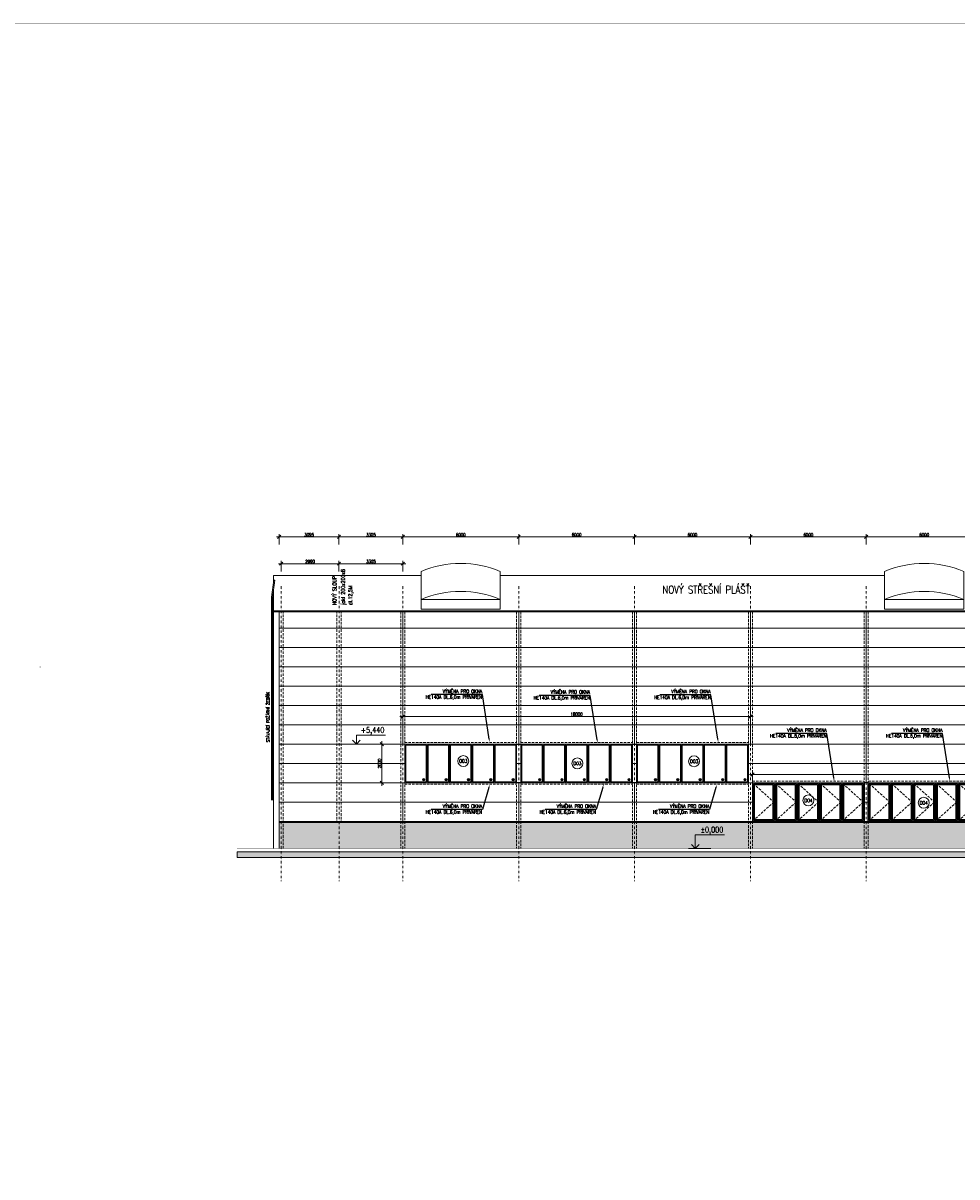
# Model space of a CAD drawing. Header units: millimetres. Extents: x -485339 to 350584, y -1189936 to 0.
# Tile 168 of 256: x -153544 to -105187, y -989655 to -929888. Entities that reach past the tile are written whole.
import ezdxf
from ezdxf import colors
from ezdxf.entities.mleader import LeaderData, LeaderLine
from ezdxf.enums import TextEntityAlignment as Align
from ezdxf.math import Vec2, Vec3

# ---------------------------------------------------------------- set-up
doc = ezdxf.new("R2010")
doc.units = ezdxf.units.MM
doc.header["$LTSCALE"] = 10
for name, pattern in [('DASHDOT', [25.4, 12.7, -6.35, 0, -6.35]), ('DASHED', [19.05, 12.7, -6.35]), ('ČÁRKOVANÁ', [19.05, 12.7, -6.35])]:
    doc.linetypes.add(name, pattern=pattern)
doc.layers.get('Defpoints').update_dxf_attribs({"color": 201})
for name, color, linetype, lineweight in [('N_kóty', 10, 'Continuous', 18), ('N_okna', 10, 'Continuous', 18), ('N_popis', 10, 'Continuous', 18), ('N_popis_fasáda', 212, 'Continuous', 18), ('N_popis_otvory', 10, 'Continuous', 18), ('N_čáry_obv.plášt', 212, 'Continuous', 18), ('N_čáry_plné', 10, 'Continuous', 18), ('N_čáry_pod', 10, 'ČÁRKOVANÁ', 18), ('N_šrary', 10, 'Continuous', 18), ('St_kóty_výškové', 132, 'Continuous', 18), ('St_otvory_okna', 40, 'Continuous', 18), ('St_popis', 250, 'Continuous', 18), ('St_sloupy_opláštění_pohled', 25, 'ČÁRKOVANÁ', 18), ('St_čáry_obrys', 5, 'Continuous', 35), ('St_čáry_plné', 250, 'Continuous', 18), ('St_šrafy', 250, 'Continuous', 18)]:
    doc.layers.add(name, color=color, linetype=linetype, lineweight=lineweight)
doc.styles.add('ROMANS', font='romans.shx', dxfattribs={"width": 0.8})
doc.styles.get("Standard").update_dxf_attribs({"font": 'simplex.shx', "width": 0.8})
doc.dimstyles.new('stavebníM100', dxfattribs={"dimtxt": 165, "dimasz": 170, "dimexe": 150, "dimexo": 100, "dimgap": 30, "dimtad": 1, "dimdec": 0, "dimtxsty": 'Standard', "dimblk": 'OBLIQUE', "dimcen": -2.5, "dimdle": 150, "dimclrd": 256, "dimclre": 256, "dimclrt": 256, "dimadec": 4, "dimazin": 0, "dimtfac": 1, "dimtdec": 0, "dimtmove": 2, "dimatfit": 3, "dimldrblk": 'OBLIQUE', "dimfxl": 400, "dimfxlon": 1, "dimlwd": -1, "dimlwe": -1, "dimarcsym": 0})

# ---------------------------------------------------------------- blocks, each defined once
blk = doc.blocks.new('*U5599')
at = {"layer": 'St_sloupy_opláštění_pohled'}
for points in [[(-105, 6125), (-105, -6125)], [(105, 6125), (105, -6125)]]:
    blk.add_lwpolyline(points, dxfattribs=at)
blk = doc.blocks.new('*U5598')
at = {"layer": 'St_šrafy'}
for p in [(-60000, 0), (-54000, 0), (-48000, 0), (-42000, 0), (-36000, 0), (-30000, 0), (-24000, 0), (-18000, 0), (-12000, 0), (-6000, 0), (0, 0)]:
    blk.add_blockref('*U5599', p, dxfattribs=at)
blk = doc.blocks.new('*U5685')
at = {"layer": 'N_okna'}
for points in [[(2050, 273, 0.202278), (-2050, 273)], [(2050, -1174, 0.202278), (-2050, -1174)]]:
    blk.add_lwpolyline(points, format="xyb", dxfattribs=at)
for points in [[(-2050, -1674), (-2050, 273)], [(2050, -1674), (2050, 273)], [(-2050, -1174), (2050, -1174)], [(-2050, -1674), (2050, -1674)]]:
    blk.add_lwpolyline(points, dxfattribs=at)
blk = doc.blocks.new('*U5684')
at = {"layer": 'St_čáry_plné'}
for p in [(0, 0), (24000, 0), (48000, 0)]:
    blk.add_blockref('*U5685', p, dxfattribs=at)
blk = doc.blocks.new('*U3985')
at = {"color": 0, "linetype": 'ByBlock', "lineweight": -2}
blk.add_line((3, 0), (-7, 0), dxfattribs=at)
for points in [[(0, 0), (0, 6.12), (0, 6.12), (-13, 6.12)], [(1.75, 1.75), (0, 0), (-1.75, 1.75)]]:
    blk.add_lwpolyline(points, dxfattribs=at)
at = {"color": 0, "linetype": 'ByBlock', "lineweight": -2, "style": 'ROMANS', "width": 0.8}
for tag, p in [('POPIS_001', (-12.5, 5.12)), ('VYSKA', (-3.45, 9.62))]:
    blk.add_attdef(tag, text='', height=2.5, dxfattribs=at).set_placement(p, align=Align.TOP_RIGHT)
blk = doc.blocks.new('*U8564')
at = {"color": 0, "linetype": 'ByBlock', "lineweight": -2}
blk.add_line((3, 0), (-7, 0), dxfattribs=at)
for points in [[(0, 0), (0, 4.05), (0, 4.05), (-13, 4.05)], [(1.75, 1.75), (0, 0), (-1.75, 1.75)]]:
    blk.add_lwpolyline(points, dxfattribs=at)
at = {"color": 0, "linetype": 'ByBlock', "lineweight": -2, "style": 'ROMANS', "width": 0.8}
for tag, p in [('VYSKA', (-3.45, 7.55)), ('POPIS_001', (-12.5, 3.05))]:
    blk.add_attdef(tag, text='', height=2.5, dxfattribs=at).set_placement(p, align=Align.TOP_RIGHT)
blk = doc.blocks.new('_OBLIQUE')
at = {"color": 0, "linetype": 'ByBlock'}
blk.add_line((-0.5, -0.5), (0.5, 0.5), dxfattribs=at)
blk = doc.blocks.new('*D6706')
at = {"layer": 'Defpoints', "color": 0}
for p in [(-183011, -959239), (0, -959239), (-183011, -960239)]:
    blk.add_point(p, dxfattribs=at)
at = {"layer": 'N_popis_fasáda'}
for p, q in [((-182611, -959239), (-183161, -959239)), ((-183011, -960389), (-183011, -959089)), ((-183111, -960239), (-183161, -960239))]:
    blk.add_line(p, q, dxfattribs=at)
at = {"layer": 'N_popis_fasáda', "linetype": 'ByBlock', "xscale": 170, "yscale": 170, "zscale": 170}
for p, rotation in [((-183011, -959239), 90), ((-183011, -960239), 270)]:
    blk.add_blockref('_OBLIQUE', p, dxfattribs=dict(at, rotation=rotation))
at = {"layer": 'N_popis_fasáda', "insert": (-183124, -959739), "char_height": 165, "attachment_point": 5, "rotation": 90}
blk.add_mtext('1000', dxfattribs=at)
blk = doc.blocks.new('*D6765')
at = {"layer": 'Defpoints', "color": 0}
for p in [(-109880, -956505), (-109880, -959062), (-103880, -959062)]:
    blk.add_point(p, dxfattribs=at)
at = {"layer": 'N_popis_fasáda'}
for p, q in [((-103730, -956505), (-110030, -956505)), ((-109880, -956905), (-109880, -956355)), ((-103880, -956905), (-103880, -956355))]:
    blk.add_line(p, q, dxfattribs=at)
at = {"layer": 'N_popis_fasáda', "linetype": 'ByBlock', "xscale": 170, "yscale": 170, "zscale": 170, "rotation": 180}
blk.add_blockref('_OBLIQUE', (-109880, -956505), dxfattribs=at)
at = {"layer": 'N_popis_fasáda', "linetype": 'ByBlock', "xscale": 170, "yscale": 170, "zscale": 170}
blk.add_blockref('_OBLIQUE', (-103880, -956505), dxfattribs=at)
at = {"layer": 'N_popis_fasáda', "insert": (-106880, -956393), "char_height": 165, "attachment_point": 5}
blk.add_mtext('6000', dxfattribs=at)
blk = doc.blocks.new('*D6767')
at = {"layer": 'Defpoints', "color": 0}
for p in [(-115880, -956505), (-115880, -959119), (-109880, -959062)]:
    blk.add_point(p, dxfattribs=at)
at = {"layer": 'N_popis_fasáda'}
for p, q in [((-109730, -956505), (-116030, -956505)), ((-115880, -956905), (-115880, -956355)), ((-109880, -956905), (-109880, -956355))]:
    blk.add_line(p, q, dxfattribs=at)
at = {"layer": 'N_popis_fasáda', "linetype": 'ByBlock', "xscale": 170, "yscale": 170, "zscale": 170, "rotation": 180}
blk.add_blockref('_OBLIQUE', (-115880, -956505), dxfattribs=at)
at = {"layer": 'N_popis_fasáda', "linetype": 'ByBlock', "xscale": 170, "yscale": 170, "zscale": 170}
blk.add_blockref('_OBLIQUE', (-109880, -956505), dxfattribs=at)
at = {"layer": 'N_popis_fasáda', "insert": (-112880, -956393), "char_height": 165, "attachment_point": 5}
blk.add_mtext('6000', dxfattribs=at)
blk = doc.blocks.new('*D6768')
at = {"layer": 'Defpoints', "color": 0}
for p in [(-121880, -956505), (-121880, -959119), (-115880, -959119)]:
    blk.add_point(p, dxfattribs=at)
at = {"layer": 'N_popis_fasáda'}
for p, q in [((-115730, -956505), (-122030, -956505)), ((-121880, -956905), (-121880, -956355)), ((-115880, -956905), (-115880, -956355))]:
    blk.add_line(p, q, dxfattribs=at)
at = {"layer": 'N_popis_fasáda', "linetype": 'ByBlock', "xscale": 170, "yscale": 170, "zscale": 170, "rotation": 180}
blk.add_blockref('_OBLIQUE', (-121880, -956505), dxfattribs=at)
at = {"layer": 'N_popis_fasáda', "linetype": 'ByBlock', "xscale": 170, "yscale": 170, "zscale": 170}
blk.add_blockref('_OBLIQUE', (-115880, -956505), dxfattribs=at)
at = {"layer": 'N_popis_fasáda', "insert": (-118880, -956393), "char_height": 165, "attachment_point": 5}
blk.add_mtext('6000', dxfattribs=at)
blk = doc.blocks.new('*D6769')
at = {"layer": 'Defpoints', "color": 0}
for p in [(-127880, -956505), (-127880, -959119), (-121880, -959119)]:
    blk.add_point(p, dxfattribs=at)
at = {"layer": 'N_popis_fasáda'}
for p, q in [((-121730, -956505), (-128030, -956505)), ((-127880, -956905), (-127880, -956355)), ((-121880, -956905), (-121880, -956355))]:
    blk.add_line(p, q, dxfattribs=at)
at = {"layer": 'N_popis_fasáda', "linetype": 'ByBlock', "xscale": 170, "yscale": 170, "zscale": 170, "rotation": 180}
blk.add_blockref('_OBLIQUE', (-127880, -956505), dxfattribs=at)
at = {"layer": 'N_popis_fasáda', "linetype": 'ByBlock', "xscale": 170, "yscale": 170, "zscale": 170}
blk.add_blockref('_OBLIQUE', (-121880, -956505), dxfattribs=at)
at = {"layer": 'N_popis_fasáda', "insert": (-124880, -956393), "char_height": 165, "attachment_point": 5}
blk.add_mtext('6000', dxfattribs=at)
blk = doc.blocks.new('*D6770')
at = {"layer": 'Defpoints', "color": 0}
for p in [(-133880, -956505), (-133880, -959059), (-127880, -959119)]:
    blk.add_point(p, dxfattribs=at)
at = {"layer": 'N_popis_fasáda'}
for p, q in [((-127730, -956505), (-134030, -956505)), ((-133880, -956905), (-133880, -956355)), ((-127880, -956905), (-127880, -956355))]:
    blk.add_line(p, q, dxfattribs=at)
at = {"layer": 'N_popis_fasáda', "linetype": 'ByBlock', "xscale": 170, "yscale": 170, "zscale": 170, "rotation": 180}
blk.add_blockref('_OBLIQUE', (-133880, -956505), dxfattribs=at)
at = {"layer": 'N_popis_fasáda', "linetype": 'ByBlock', "xscale": 170, "yscale": 170, "zscale": 170}
blk.add_blockref('_OBLIQUE', (-127880, -956505), dxfattribs=at)
at = {"layer": 'N_popis_fasáda', "insert": (-130880, -956393), "char_height": 165, "attachment_point": 5}
blk.add_mtext('6000', dxfattribs=at)
blk = doc.blocks.new('*D6771')
at = {"layer": 'Defpoints', "color": 0}
for p in [(-140280, -956505), (-137185, -959156), (-140280, -960338)]:
    blk.add_point(p, dxfattribs=at)
at = {"layer": 'N_popis_fasáda'}
for p, q in [((-137035, -956505), (-140430, -956505)), ((-140280, -956905), (-140280, -956355)), ((-137185, -956905), (-137185, -956355))]:
    blk.add_line(p, q, dxfattribs=at)
at = {"layer": 'N_popis_fasáda', "linetype": 'ByBlock', "xscale": 170, "yscale": 170, "zscale": 170, "rotation": 180}
blk.add_blockref('_OBLIQUE', (-140280, -956505), dxfattribs=at)
at = {"layer": 'N_popis_fasáda', "linetype": 'ByBlock', "xscale": 170, "yscale": 170, "zscale": 170}
blk.add_blockref('_OBLIQUE', (-137185, -956505), dxfattribs=at)
at = {"layer": 'N_popis_fasáda', "insert": (-138732, -956393), "char_height": 165, "attachment_point": 5}
blk.add_mtext('3095', dxfattribs=at)
blk = doc.blocks.new('G$C858BC952')
at = {"layer": 'Defpoints'}
blk.add_lwpolyline([(5790, 0), (6000, 0), (6000, 2000), (5790, 2000)], close=True, dxfattribs=at)
at = {"layer": 'N_okna'}
for p, q in [((0, 2000), (0, 0)), ((1158, 2000), (0, 2000)), ((50, 1950), (50, 50)), ((1108, 1950), (50, 1950)), ((100, 1900), (100, 100)), ((1058, 1900), (100, 1900)), ((1058, 100), (1058, 1900)), ((1108, 50), (1108, 1950)), ((1158, 0), (1158, 2000)), ((1158, 2000), (1158, 0)), ((2000, 2000), (1158, 2000)), ((1208, 1950), (1208, 50)), ((2266, 1950), (1208, 1950)), ((1258, 1900), (1258, 100)), ((2216, 1900), (1258, 1900)), ((3000, 2000), (2000, 2000)), ((2216, 100), (2216, 1900)), ((2266, 50), (2266, 1950)), ((2316, 0), (2316, 2000)), ((2316, 2000), (2316, 0)), ((2366, 1950), (2366, 50)), ((3424, 1950), (2366, 1950)), ((2416, 1900), (2416, 100)), ((3374, 1900), (2416, 1900)), ((4000, 2000), (3000, 2000)), ((3374, 100), (3374, 1900)), ((3424, 50), (3424, 1950)), ((3474, 0), (3474, 2000)), ((3474, 2000), (3474, 0)), ((3524, 1950), (3524, 50)), ((4582, 1950), (3524, 1950)), ((3574, 1900), (3574, 100)), ((4532, 1900), (3574, 1900)), ((5000, 2000), (4000, 2000)), ((4532, 100), (4532, 1900)), ((4582, 50), (4582, 1950)), ((4632, 0), (4632, 2000)), ((4632, 2000), (4632, 0)), ((4682, 1950), (4682, 50)), ((5740, 1950), (4682, 1950)), ((4732, 1900), (4732, 100)), ((5690, 1900), (4732, 1900)), ((5790, 2000), (5000, 2000)), ((5690, 100), (5690, 1900)), ((5740, 50), (5740, 1950)), ((5790, 0), (5790, 2000)), ((0, 0), (1158, 0)), ((50, 50), (1108, 50)), ((100, 100), (1058, 100)), ((1158, 0), (2316, 0)), ((1208, 50), (2266, 50)), ((1258, 100), (2216, 100)), ((2316, 0), (3474, 0)), ((2366, 50), (3424, 50)), ((2416, 100), (3374, 100)), ((3474, 0), (4632, 0)), ((3524, 50), (4582, 50)), ((3574, 100), (4532, 100)), ((4632, 0), (5790, 0)), ((4682, 50), (5740, 50)), ((4732, 100), (5690, 100))]:
    blk.add_line(p, q, dxfattribs=at)
at = {"layer": 'N_okna', "linetype": 'ČÁRKOVANÁ'}
for p, q in [((50, 1950), (1108, 1000)), ((1208, 1950), (2266, 1000)), ((2366, 1950), (3424, 1000)), ((3524, 1950), (4582, 1000)), ((4682, 1950), (5740, 1000)), ((1108, 1000), (50, 50)), ((2266, 1000), (1208, 50)), ((3424, 1000), (2366, 50)), ((4582, 1000), (3524, 50)), ((5740, 1000), (4682, 50))]:
    blk.add_line(p, q, dxfattribs=at)
blk = doc.blocks.new('G$C11531CCE')
at = {"layer": 'N_okna'}
h = blk.add_hatch(color=256, dxfattribs=at)
h.dxf.hatch_style = 1
edge = h.paths.add_edge_path()
edge.add_arc((-5021, 164), 63.6, 0, 360)
h = blk.add_hatch(color=256, dxfattribs=at)
h.dxf.hatch_style = 1
edge = h.paths.add_edge_path()
edge.add_arc((-3863, 164), 63.6, 0, 360)
h = blk.add_hatch(color=256, dxfattribs=at)
h.dxf.hatch_style = 1
edge = h.paths.add_edge_path()
edge.add_arc((-2705, 164), 63.6, 0, 360)
h = blk.add_hatch(color=256, dxfattribs=at)
h.dxf.hatch_style = 1
edge = h.paths.add_edge_path()
edge.add_arc((-1547, 164), 63.6, 0, 360)
h = blk.add_hatch(color=256, dxfattribs=at)
h.dxf.hatch_style = 1
edge = h.paths.add_edge_path()
edge.add_arc((-389, 164), 63.6, 0, 360)
at = {"layer": 'Defpoints'}
blk.add_lwpolyline([(0, 0), (-210, 0), (-210, 2000), (0, 2000)], close=True, dxfattribs=at)
at = {"layer": 'N_okna'}
for p, q in [((-6000, 2000), (-6000, 0)), ((-4842, 2000), (-6000, 2000)), ((-5950, 1950), (-5950, 50)), ((-4892, 1950), (-5950, 1950)), ((-4892, 50), (-4892, 1950)), ((-4842, 0), (-4842, 2000)), ((-4842, 2000), (-4842, 0)), ((-4842, 2000), (-4842, 0)), ((-3884, 2000), (-4842, 2000)), ((-4842, 2000), (-4842, 0)), ((-3684, 2000), (-4842, 2000)), ((-4792, 1950), (-4792, 50)), ((-3734, 1950), (-4792, 1950)), ((-2826, 2000), (-3884, 2000)), ((-3734, 50), (-3734, 1950)), ((-3684, 0), (-3684, 2000)), ((-3684, 2000), (-3684, 0)), ((-3684, 2000), (-3684, 0)), ((-3684, 2000), (-3684, 0)), ((-2526, 2000), (-3684, 2000)), ((-3634, 1950), (-3634, 50)), ((-2576, 1950), (-3634, 1950)), ((-1768, 2000), (-2826, 2000)), ((-2576, 50), (-2576, 1950)), ((-2526, 0), (-2526, 2000)), ((-2526, 2000), (-2526, 0)), ((-2526, 2000), (-2526, 0)), ((-2526, 2000), (-2526, 0)), ((-1368, 2000), (-2526, 2000)), ((-2476, 1950), (-2476, 50)), ((-1418, 1950), (-2476, 1950)), ((-710, 2000), (-1768, 2000)), ((-1418, 50), (-1418, 1950)), ((-1368, 0), (-1368, 2000)), ((-1368, 2000), (-1368, 0)), ((-1368, 2000), (-1368, 0)), ((-1368, 2000), (-1368, 0)), ((-210, 2000), (-1368, 2000)), ((-1318, 1950), (-1318, 50)), ((-260, 1950), (-1318, 1950)), ((-260, 50), (-260, 1950)), ((-210, 0), (-210, 2000)), ((-210, 2000), (-210, 0)), ((-210, 2000), (-210, 0)), ((-6000, 0), (-4842, 0)), ((-5950, 50), (-4892, 50)), ((-4842, 0), (-3684, 0)), ((-4792, 50), (-3734, 50)), ((-3684, 0), (-2526, 0)), ((-3634, 50), (-2576, 50)), ((-2526, 0), (-1368, 0)), ((-2476, 50), (-1418, 50)), ((-1368, 0), (-210, 0)), ((-1318, 50), (-260, 50))]:
    blk.add_line(p, q, dxfattribs=at)
blk.add_lwpolyline([(-6000, 0), (0, 0), (0, 2000), (-6000, 2000)], close=True, dxfattribs=at)
blk.add_lwpolyline([(-6000, 0), (0, 0), (0, 2000), (-6000, 2000)], close=True, dxfattribs=at)
for centre in [(-5021, 164), (-3863, 164), (-2705, 164), (-1547, 164), (-389, 164)]:
    blk.add_circle(centre, 63.6, dxfattribs=at)
blk = doc.blocks.new('*D6798')
at = {"layer": 'Defpoints', "color": 0}
for p in [(-115880, -965802), (-133880, -969239), (-115880, -969239)]:
    blk.add_point(p, dxfattribs=at)
at = {"layer": 'N_kóty'}
for p, q in [((-134030, -965802), (-115730, -965802)), ((-133880, -966202), (-133880, -965652)), ((-115880, -966202), (-115880, -965652))]:
    blk.add_line(p, q, dxfattribs=at)
at = {"layer": 'N_kóty', "linetype": 'ByBlock', "xscale": 170, "yscale": 170, "zscale": 170, "rotation": 180}
blk.add_blockref('_OBLIQUE', (-133880, -965802), dxfattribs=at)
at = {"layer": 'N_kóty', "linetype": 'ByBlock', "xscale": 170, "yscale": 170, "zscale": 170}
blk.add_blockref('_OBLIQUE', (-115880, -965802), dxfattribs=at)
at = {"layer": 'N_kóty', "insert": (-124880, -965690), "char_height": 165, "attachment_point": 5}
blk.add_mtext('18000', dxfattribs=at)
blk = doc.blocks.new('*D6799')
at = {"layer": 'Defpoints', "color": 0}
for p in [(-133880, -967239), (-134967, -969239), (-133880, -969239)]:
    blk.add_point(p, dxfattribs=at)
at = {"layer": 'N_kóty'}
for p, q in [((-134567, -967239), (-135117, -967239)), ((-134967, -967089), (-134967, -969389)), ((-134567, -969239), (-135117, -969239))]:
    blk.add_line(p, q, dxfattribs=at)
at = {"layer": 'N_kóty', "linetype": 'ByBlock', "xscale": 170, "yscale": 170, "zscale": 170}
for p, rotation in [((-134967, -967239), 90), ((-134967, -969239), 270)]:
    blk.add_blockref('_OBLIQUE', p, dxfattribs=dict(at, rotation=rotation))
at = {"layer": 'N_kóty', "insert": (-135080, -968239), "char_height": 165, "attachment_point": 5, "rotation": 90}
blk.add_mtext('2000', dxfattribs=at)
blk = doc.blocks.new('*D6800')
at = {"layer": 'Defpoints', "color": 0}
for p in [(-73880, -968815), (-115775, -969239), (-73880, -975528)]:
    blk.add_point(p, dxfattribs=at)
at = {"layer": 'N_kóty'}
for p, q in [((-115925, -968815), (-73730, -968815)), ((-115775, -969139), (-115775, -968665)), ((-73880, -969215), (-73880, -968665))]:
    blk.add_line(p, q, dxfattribs=at)
at = {"layer": 'N_kóty', "linetype": 'ByBlock', "xscale": 170, "yscale": 170, "zscale": 170, "rotation": 180}
blk.add_blockref('_OBLIQUE', (-115775, -968815), dxfattribs=at)
at = {"layer": 'N_kóty', "linetype": 'ByBlock', "xscale": 170, "yscale": 170, "zscale": 170}
blk.add_blockref('_OBLIQUE', (-73880, -968815), dxfattribs=at)
at = {"layer": 'N_kóty', "insert": (-94827, -968702), "char_height": 165, "attachment_point": 5}
blk.add_mtext('41895', dxfattribs=at)
blk = doc.blocks.new('G$CFAF26708')
at = {"layer": 'N_okna'}
h = blk.add_hatch(color=256, dxfattribs=at)
h.dxf.hatch_style = 1
edge = h.paths.add_edge_path()
edge.add_arc((979, 164), 63.6, 0, 360)
h = blk.add_hatch(color=256, dxfattribs=at)
h.dxf.hatch_style = 1
edge = h.paths.add_edge_path()
edge.add_arc((2137, 164), 63.6, 0, 360)
h = blk.add_hatch(color=256, dxfattribs=at)
h.dxf.hatch_style = 1
edge = h.paths.add_edge_path()
edge.add_arc((3295, 164), 63.6, 0, 360)
h = blk.add_hatch(color=256, dxfattribs=at)
h.dxf.hatch_style = 1
edge = h.paths.add_edge_path()
edge.add_arc((4453, 164), 63.6, 0, 360)
h = blk.add_hatch(color=256, dxfattribs=at)
h.dxf.hatch_style = 1
edge = h.paths.add_edge_path()
edge.add_arc((5611, 164), 63.6, 0, 360)
for p, q in [((0, 2000), (0, 0)), ((1158, 2000), (0, 2000)), ((50, 1950), (50, 50)), ((1108, 1950), (50, 1950)), ((1108, 50), (1108, 1950)), ((1158, 0), (1158, 2000)), ((1158, 2000), (1158, 0)), ((1158, 2000), (1158, 0)), ((2116, 2000), (1158, 2000)), ((1158, 2000), (1158, 0)), ((2316, 2000), (1158, 2000)), ((1208, 1950), (1208, 50)), ((2266, 1950), (1208, 1950)), ((3174, 2000), (2116, 2000)), ((2266, 50), (2266, 1950)), ((2316, 0), (2316, 2000)), ((2316, 2000), (2316, 0)), ((2316, 2000), (2316, 0)), ((2316, 2000), (2316, 0)), ((3474, 2000), (2316, 2000)), ((2366, 1950), (2366, 50)), ((3424, 1950), (2366, 1950)), ((4232, 2000), (3174, 2000)), ((3424, 50), (3424, 1950)), ((3474, 0), (3474, 2000)), ((3474, 2000), (3474, 0)), ((3474, 2000), (3474, 0)), ((3474, 2000), (3474, 0)), ((4632, 2000), (3474, 2000)), ((3524, 1950), (3524, 50)), ((4582, 1950), (3524, 1950)), ((5290, 2000), (4232, 2000)), ((4582, 50), (4582, 1950)), ((4632, 0), (4632, 2000)), ((4632, 2000), (4632, 0)), ((4632, 2000), (4632, 0)), ((4632, 2000), (4632, 0)), ((5790, 2000), (4632, 2000)), ((4682, 1950), (4682, 50)), ((5740, 1950), (4682, 1950)), ((5740, 50), (5740, 1950)), ((5790, 0), (5790, 2000)), ((5790, 2000), (5790, 0)), ((5790, 2000), (5790, 0)), ((0, 0), (1158, 0)), ((50, 50), (1108, 50)), ((1158, 0), (2316, 0)), ((1208, 50), (2266, 50)), ((2316, 0), (3474, 0)), ((2366, 50), (3424, 50)), ((3474, 0), (4632, 0)), ((3524, 50), (4582, 50)), ((4632, 0), (5790, 0)), ((4682, 50), (5740, 50))]:
    blk.add_line(p, q, dxfattribs=at)
for centre in [(979, 164), (2137, 164), (3295, 164), (4453, 164), (5611, 164)]:
    blk.add_circle(centre, 63.6, dxfattribs=at)
blk = doc.blocks.new('*D8011')
at = {"layer": 'Defpoints', "color": 0}
for p in [(-133880, -956505), (-137185, -959156), (-133880, -959059)]:
    blk.add_point(p, dxfattribs=at)
at = {"layer": 'N_popis_fasáda'}
for p, q in [((-137335, -956505), (-133730, -956505)), ((-137185, -956905), (-137185, -956355)), ((-133880, -956905), (-133880, -956355))]:
    blk.add_line(p, q, dxfattribs=at)
at = {"layer": 'N_popis_fasáda', "linetype": 'ByBlock', "xscale": 170, "yscale": 170, "zscale": 170, "rotation": 180}
blk.add_blockref('_OBLIQUE', (-137185, -956505), dxfattribs=at)
at = {"layer": 'N_popis_fasáda', "linetype": 'ByBlock', "xscale": 170, "yscale": 170, "zscale": 170}
blk.add_blockref('_OBLIQUE', (-133880, -956505), dxfattribs=at)
at = {"layer": 'N_popis_fasáda', "insert": (-135532, -956393), "char_height": 165, "attachment_point": 5}
blk.add_mtext('3305', dxfattribs=at)
blk = doc.blocks.new('*D8029')
at = {"layer": 'Defpoints', "color": 0}
for p in [(-137185, -957890), (-140175, -959059), (-137185, -959059)]:
    blk.add_point(p, dxfattribs=at)
at = {"layer": 'N_kóty'}
for p, q in [((-140325, -957890), (-137035, -957890)), ((-140175, -958290), (-140175, -957740)), ((-137185, -958290), (-137185, -957740))]:
    blk.add_line(p, q, dxfattribs=at)
at = {"layer": 'N_kóty', "linetype": 'ByBlock', "xscale": 170, "yscale": 170, "zscale": 170, "rotation": 180}
blk.add_blockref('_OBLIQUE', (-140175, -957890), dxfattribs=at)
at = {"layer": 'N_kóty', "linetype": 'ByBlock', "xscale": 170, "yscale": 170, "zscale": 170}
blk.add_blockref('_OBLIQUE', (-137185, -957890), dxfattribs=at)
at = {"layer": 'N_kóty', "lineweight": 18, "insert": (-138680, -957778), "char_height": 165, "attachment_point": 5}
blk.add_mtext('2990', dxfattribs=at)
blk = doc.blocks.new('*D8030')
at = {"layer": 'Defpoints', "color": 0}
for p in [(-133880, -957890), (-137185, -959059), (-133880, -959059)]:
    blk.add_point(p, dxfattribs=at)
at = {"layer": 'N_kóty'}
for p, q in [((-137335, -957890), (-133730, -957890)), ((-137185, -958290), (-137185, -957740)), ((-133880, -958290), (-133880, -957740))]:
    blk.add_line(p, q, dxfattribs=at)
at = {"layer": 'N_kóty', "linetype": 'ByBlock', "xscale": 170, "yscale": 170, "zscale": 170, "rotation": 180}
blk.add_blockref('_OBLIQUE', (-137185, -957890), dxfattribs=at)
at = {"layer": 'N_kóty', "linetype": 'ByBlock', "xscale": 170, "yscale": 170, "zscale": 170}
blk.add_blockref('_OBLIQUE', (-133880, -957890), dxfattribs=at)
at = {"layer": 'N_kóty', "lineweight": 18, "insert": (-135532, -957778), "char_height": 165, "attachment_point": 5}
blk.add_mtext('3305', dxfattribs=at)

msp = doc.modelspace()

# ---------------------------------------------------------------- hatches: boundary and pattern name
at = {"layer": 'N_šrary'}
h = msp.add_hatch(dxfattribs=at)
h.set_pattern_fill('AR-SAND', color=256, scale=5)
h.paths.add_polyline_path([(-70504.9, -971288.5), (-140279.9, -971288.5), (-140279.9, -972638.5), (-70504.9, -972638.5)])
at = {"layer": 'St_šrafy'}
h = msp.add_hatch(color=256, dxfattribs=at)
h.dxf.hatch_style = 1
h.paths.add_polyline_path([(-142454.3, -973113.5), (-42636.8, -973113.5), (-42636.8, -972813.5), (-142454.3, -972813.5)])

# ---------------------------------------------------------------- linework, layer by layer
at = {"layer": 'N_popis_otvory'}
for centre in [(-130752.1, -968114.8), (-124839.6, -968236.6), (-118796.1, -968124.8), (-112876.9, -970153.5), (-106905.7, -970274.6)]:
    msp.add_circle(centre, 283.2, dxfattribs=at)
at = {"layer": 'N_čáry_obv.plášt'}
for points in [[(-133879.9, -967238.5), (-133879.9, -960388.5)], [(-127879.9, -967238.5), (-127879.9, -960388.5)], [(-121879.9, -967238.5), (-121879.9, -960388.5)], [(-115879.9, -967238.5), (-115879.9, -960388.5)], [(-109879.9, -969238.5), (-109879.9, -960388.5)], [(-140279.9, -961238.5), (-70504.9, -961238.5)], [(-140279.9, -962238.5), (-70504.9, -962238.5)], [(-140279.9, -963238.5), (-70504.9, -963238.5)], [(-140279.9, -964238.5), (-70504.9, -964238.5)], [(-140279.9, -965238.5), (-70504.9, -965238.5)], [(-140279.9, -966238.5), (-70504.9, -966238.5)], [(-140279.9, -967238.5), (-70504.9, -967238.5)], [(-140279.9, -968238.5), (-133774.9, -968238.5)], [(-127984.9, -968238.5), (-127774.9, -968238.5)], [(-121984.9, -968238.5), (-121774.9, -968238.5)], [(-115984.9, -968238.5), (-70504.9, -968238.5)], [(-140279.9, -969238.5), (-70504.9, -969238.5)], [(-133879.9, -971238.5), (-133879.9, -969238.5)], [(-127879.9, -971238.5), (-127879.9, -969238.5)], [(-121879.9, -971238.5), (-121879.9, -969238.5)], [(-140279.9, -970238.5), (-115774.9, -970238.5)], [(-109984.9, -970238.5), (-109774.9, -970238.5)], [(-140279.9, -971238.5), (-70504.9, -971238.5)]]:
    msp.add_lwpolyline(points, dxfattribs=at)
at = {"layer": 'N_čáry_pod', "linetype": 'DASHED', "ltscale": 0.2, "const_width": 5}
msp.add_lwpolyline([(-480994, -929890.9), (286897.8, -929890.9), (286897.8, -1189933.9), (-480994, -1189933.9)], close=True, dxfattribs=at)
at = {"layer": 'N_čáry_pod'}
for points in [[(-137289.9, -960338.5), (-137289.9, -971238.5)], [(-137079.9, -960338.5), (-137079.9, -971238.5)]]:
    msp.add_lwpolyline(points, dxfattribs=at)
at = {"layer": 'N_čáry_pod', "lineweight": 18}
for points in [[(-133774.9, -967158.5), (-128002.4, -967158.5)], [(-127774.9, -967158.5), (-121984.9, -967158.5)], [(-121774.9, -967158.5), (-115984.9, -967158.5)], [(-133774.9, -969318.5), (-128002.4, -969318.5)], [(-127774.9, -969318.5), (-121984.9, -969318.5)], [(-121774.9, -969318.5), (-115984.9, -969318.5)], [(-115774.9, -969158.5), (-109984.9, -969158.5)], [(-109774.9, -969158.5), (-103984.9, -969158.5)]]:
    msp.add_lwpolyline(points, dxfattribs=at)
at = {"layer": 'N_šrary'}
for points in [[(-140579.9, -958494.3), (-132934.2, -958494.3)], [(-128834.2, -958494.3), (-108934.2, -958494.3)], [(-140579.9, -960338.5), (-70504.9, -960338.5)], [(-140579.9, -960388.5), (-70504.9, -960388.5)], [(-140279.9, -971288.5), (-70504.9, -971288.5)]]:
    msp.add_lwpolyline(points, dxfattribs=at)
at = {"layer": 'St_otvory_okna'}
msp.add_lwpolyline([(-152661.6, -963251), (-152661.6, -963226)], dxfattribs=at)
at = {"layer": 'St_sloupy_opláštění_pohled', "linetype": 'DASHDOT'}
for points in [[(-140174.9, -959059.2), (-140174.9, -974336.9)], [(-137184.9, -959059.2), (-137184.9, -974336.9)], [(-133879.9, -959059.2), (-133879.9, -974336.9)], [(-127879.9, -959059.2), (-127879.9, -974336.9)], [(-121879.9, -959059.2), (-121879.9, -974336.9)], [(-115879.9, -959061.8), (-115879.9, -974339.6)], [(-109879.9, -959061.8), (-109879.9, -974339.6)]]:
    msp.add_lwpolyline(points, dxfattribs=at)
at = {"layer": 'St_sloupy_opláštění_pohled'}
msp.add_lwpolyline([(-140069.9, -960338.5), (-140069.9, -972638.5)], dxfattribs=at)
at = {"layer": 'St_čáry_obrys', "const_width": 10}
msp.add_lwpolyline([(-142454.3, -972638.5), (-42636.8, -972638.5)], dxfattribs=at)
at = {"layer": 'St_čáry_obrys'}
msp.add_lwpolyline([(-142454.3, -972638.5), (-142454.3, -972638.5), (-142454.3, -972638.5), (-142454.3, -972638.5)], close=True, dxfattribs=at)
at = {"layer": 'St_čáry_plné'}
for points in [[(-140579.9, -958494.3), (-140579.9, -958925.7)], [(-140683.5, -959631.4), (-140551.6, -958732.8)], [(-140633.5, -959635), (-140502.1, -958740.1)], [(-140502.1, -958740.1), (-140551.6, -958732.8)], [(-140683.5, -959631.4), (-140683.5, -970135.3)], [(-140633.5, -959635), (-140633.5, -970135.3)], [(-140579.9, -959269.8), (-140579.9, -972638.5)], [(-140279.9, -960338.5), (-140279.9, -972638.5)]]:
    msp.add_lwpolyline(points, dxfattribs=at)
at = {"layer": 'St_šrafy'}
msp.add_lwpolyline([(-142454.3, -973113.5), (-42636.8, -973113.5), (-42636.8, -972813.5), (-142454.3, -972813.5)], close=True, dxfattribs=at)

# ---------------------------------------------------------------- block references
at = {"layer": 'N_okna'}
for name, p in [('G$C11531CCE', (-127774.9, -969238.5)), ('G$C11531CCE', (-121774.9, -969238.5)), ('G$CFAF26708', (-121774.9, -969238.5)), ('G$C858BC952', (-115774.9, -971238.5)), ('G$C858BC952', (-109774.9, -971238.5))]:
    msp.add_blockref(name, p, dxfattribs=at)
at = {"layer": 'N_čáry_plné'}
msp.add_blockref('*U5684', (-130884.2, -958565.4), dxfattribs=at)
at = {"layer": 'St_kóty_výškové'}
ref = msp.add_blockref('*U8564', (-136287.3, -967238.5), dxfattribs=dict(at, xscale=-115.8301158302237, yscale=115.8301158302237, zscale=115.8301158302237))
ref.add_attrib('VYSKA', '+5,440', dxfattribs={"layer": '0', "color": 0, "linetype": 'ByBlock', "lineweight": -2, "height": 289.58, "style": 'ROMANS', "width": 0.8}).set_placement((-134839.5, -966363.9), align=Align.TOP_RIGHT)
ref = msp.add_blockref('*U3985', (-118734.1, -972638.5), dxfattribs=dict(at, xscale=-115.8301158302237, yscale=115.8301158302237, zscale=115.8301158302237))
ref.add_attrib('VYSKA', '%%P0,000', dxfattribs={"layer": '0', "color": 0, "linetype": 'ByBlock', "lineweight": -2, "height": 289.58, "style": 'ROMANS', "width": 0.8}).set_placement((-117286.3, -971523.7), align=Align.TOP_RIGHT)
at = {"layer": 'St_šrafy'}
msp.add_blockref('*U5598', (-73879.9, -966513.5), dxfattribs=at)

# ---------------------------------------------------------------- texts
at = {"layer": 'N_popis', "lineweight": 18, "width": 0.8}
for s, p in [('jakl 200x200x8', (-136876.9, -960030)), ('NOVÝ SLOUP', (-137320.1, -960043)), ('dl.12,5M', (-136496.3, -960030))]:
    msp.add_text(s, height=200, rotation=90, dxfattribs=at).set_placement(p)
at = {"layer": 'N_popis', "width": 0.8}
msp.add_text('NOVÝ STŘEŠNÍ PLÁŠŤ', height=400, dxfattribs=at).set_placement((-120433.5, -959439.7))
at = {"layer": 'N_popis_otvory', "width": 0.8}
for s, p in [('O03', (-130752.1, -968114.8)), ('O03', (-124839.6, -968236.6)), ('O03', (-118796.1, -968124.8)), ('O04', (-112876.9, -970153.5)), ('O04', (-106905.7, -970274.6))]:
    msp.add_text(s, height=180, dxfattribs=at).set_placement(p, align=Align.MIDDLE_CENTER)
at = {"layer": 'St_popis', "ltscale": 2, "width": 0.8}
msp.add_text('STÁVAJÍCÍ POŽÁRNÍ ŽEBŘÍK', height=165, rotation=90, dxfattribs=at).set_placement((-140778, -967142.2))

# ---------------------------------------------------------------- dimensions: what is measured, and where the dimension line sits
at = {"layer": 'N_kóty', "lineweight": 18}
for base, p1, p2, picture, middle in [((-137184.9, -957890.4), (-140174.9, -959059.2), (-137184.9, -959059.2), '*D8029', (-138679.9, -957777.9)), ((-133879.9, -957890.4), (-137184.9, -959059.2), (-133879.9, -959059.2), '*D8030', (-135532.4, -957777.9))]:
    dim = msp.add_linear_dim(base=base, p1=p1, p2=p2, dimstyle='stavebníM100', dxfattribs=at)
    dim.commit()
    dim.dimension.update_dxf_attribs({"geometry": picture, "text_midpoint": middle})
at = {"layer": 'N_kóty'}
for base, p1, p2, picture, middle in [((-115879.9, -965802.4), (-133879.9, -969238.5), (-115879.9, -969238.5), '*D6798', (-124879.9, -965689.9)), ((-73879.9, -968814.6), (-115774.9, -969238.5), (-73879.9, -975528.1), '*D6800', (-94827.4, -968702.1))]:
    dim = msp.add_linear_dim(base=base, p1=p1, p2=p2, dimstyle='stavebníM100', dxfattribs=at)
    dim.commit()
    dim.dimension.update_dxf_attribs({"geometry": picture, "text_midpoint": middle})
dim = msp.add_linear_dim(base=(-134967.3, -969238.5), p1=(-133879.9, -967238.5), p2=(-133879.9, -969238.5), angle=90, dimstyle='stavebníM100', dxfattribs=at)
dim.commit()
dim.dimension.update_dxf_attribs({"geometry": '*D6799', "text_midpoint": (-135079.8, -968238.5)})
at = {"layer": 'N_popis_fasáda'}
for base, p1, p2, picture, middle in [((-140279.9, -956505.5), (-137184.9, -959155.6), (-140279.9, -960338.5), '*D6771', (-138732.4, -956393)), ((-133879.9, -956505.5), (-127879.9, -959119.3), (-133879.9, -959059.2), '*D6770', (-130879.9, -956393)), ((-127879.9, -956505.5), (-121879.9, -959119.3), (-127879.9, -959119.3), '*D6769', (-124879.9, -956393)), ((-121879.9, -956505.5), (-115879.9, -959119.3), (-121879.9, -959119.3), '*D6768', (-118879.9, -956393)), ((-115879.9, -956505.5), (-109879.9, -959061.8), (-115879.9, -959119.3), '*D6767', (-112879.9, -956393)), ((-109879.9, -956505.5), (-103879.9, -959061.8), (-109879.9, -959061.8), '*D6765', (-106879.9, -956393))]:
    dim = msp.add_linear_dim(base=base, p1=p1, p2=p2, dimstyle='stavebníM100', dxfattribs=at)
    dim.commit()
    dim.dimension.update_dxf_attribs({"geometry": picture, "text_midpoint": middle})
dim = msp.add_linear_dim(base=(-133879.9, -956505.5), p1=(-137184.9, -959155.6), p2=(-133879.9, -959059.2), dimstyle='stavebníM100', override={"dimtxsty": 'Standard', "dimldrblk": 'OBLIQUE'}, dxfattribs=at)
dim.commit()
dim.dimension.update_dxf_attribs({"geometry": '*D8011', "text_midpoint": (-135532.4, -956393)})
dim = msp.add_linear_dim(base=(-183011.3, -959238.5), p1=(-183011.3, -960238.5), p2=(0, -959238.5), angle=90, dimstyle='stavebníM100', dxfattribs=at)
dim.commit()
dim.dimension.update_dxf_attribs({"geometry": '*D6706', "text_midpoint": (-183123.8, -959738.5)})

# ---------------------------------------------------------------- leaders
at = {"layer": 'N_popis'}
ml = msp.add_multileader_mtext('Standard', dxfattribs=at)
ml.set_content('VÝMĚNA PRO OKNA\\PHE140A DL.6,0m PŘIVAŘEN')
ml.set_leader_properties()
ml.build(insert=Vec2(0, 0))
ml.multileader.update_dxf_attribs({"text_left_attachment_type": 6, "text_right_attachment_type": 6, "arrow_head_size": 180})
ctx = ml.context
ctx.base_point, ctx.char_height, ctx.arrow_head_size, ctx.plane_origin = Vec3(-132728, -964675.1), 180, 180, Vec3(-128982.3, -963714.5)
ctx.left_attachment, ctx.right_attachment, ctx.text_align_type = 6, 6, 2
notes = []
notes.append((ctx, [(0, (1, 1, 0), (-129760.6, -964675.1), (-1, 0), 8, [(0, [(-129377, -967152.9)], 0, [])])]))
ctx.mtext.insert, ctx.mtext.alignment, ctx.mtext.flow_direction = Vec3(-129770.6, -964409.4), 3, 5
ml = msp.add_multileader_mtext('Standard', dxfattribs=at)
ml.set_content('VÝMĚNA PRO OKNA\\PHE140A DL.6,0m PŘIVAŘEN')
ml.set_leader_properties()
ml.build(insert=Vec2(0, 0))
ml.multileader.update_dxf_attribs({"text_left_attachment_type": 6, "text_right_attachment_type": 6, "arrow_head_size": 180})
ctx = ml.context
ctx.base_point, ctx.char_height, ctx.arrow_head_size, ctx.plane_origin = Vec3(-127140, -964713.5), 180, 180, Vec3(-123394.3, -963753)
ctx.left_attachment, ctx.right_attachment, ctx.text_align_type = 6, 6, 2
notes.append((ctx, [(0, (1, 1, 0), (-124172.6, -964713.5), (-1, 0), 8, [(0, [(-123789, -967191.4)], 0, [])])]))
ctx.mtext.insert, ctx.mtext.alignment, ctx.mtext.flow_direction = Vec3(-124182.6, -964447.8), 3, 5
ml = msp.add_multileader_mtext('Standard', dxfattribs=at)
ml.set_content('VÝMĚNA PRO OKNA\\PHE140A DL.6,0m PŘIVAŘEN')
ml.set_leader_properties()
ml.build(insert=Vec2(0, 0))
ml.multileader.update_dxf_attribs({"text_left_attachment_type": 6, "text_right_attachment_type": 6, "arrow_head_size": 180})
ctx = ml.context
ctx.base_point, ctx.char_height, ctx.arrow_head_size, ctx.plane_origin = Vec3(-120892.2, -964687.1), 180, 180, Vec3(-117146.5, -963726.5)
ctx.left_attachment, ctx.right_attachment, ctx.text_align_type = 6, 6, 2
notes.append((ctx, [(0, (1, 1, 0), (-117924.8, -964687.1), (-1, 0), 8, [(0, [(-117541.1, -967164.9)], 0, [])])]))
ctx.mtext.insert, ctx.mtext.alignment, ctx.mtext.flow_direction = Vec3(-117934.8, -964421.3), 3, 5
ml = msp.add_multileader_mtext('Standard', dxfattribs=at)
ml.set_content('VÝMĚNA PRO OKNA\\PHE140A DL.6,0m PŘIVAŘEN')
ml.set_leader_properties()
ml.build(insert=Vec2(0, 0))
ml.multileader.update_dxf_attribs({"text_left_attachment_type": 6, "text_right_attachment_type": 6, "arrow_head_size": 180})
ctx = ml.context
ctx.base_point, ctx.char_height, ctx.arrow_head_size, ctx.plane_origin = Vec3(-114892.2, -966687.1), 180, 180, Vec3(-111146.5, -965726.5)
ctx.left_attachment, ctx.right_attachment, ctx.text_align_type = 6, 6, 2
notes.append((ctx, [(0, (1, 1, 0), (-111924.8, -966687.1), (-1, 0), 8, [(0, [(-111541.1, -969164.9)], 0, [])])]))
ctx.mtext.insert, ctx.mtext.alignment, ctx.mtext.flow_direction = Vec3(-111934.8, -966421.3), 3, 5
ml = msp.add_multileader_mtext('Standard', dxfattribs=at)
ml.set_content('VÝMĚNA PRO OKNA\\PHE140A DL.6,0m PŘIVAŘEN')
ml.set_leader_properties()
ml.build(insert=Vec2(0, 0))
ml.multileader.update_dxf_attribs({"text_left_attachment_type": 6, "text_right_attachment_type": 6, "arrow_head_size": 180})
ctx = ml.context
ctx.base_point, ctx.char_height, ctx.arrow_head_size, ctx.plane_origin = Vec3(-108892.2, -966687.1), 180, 180, Vec3(-105146.5, -965726.5)
ctx.left_attachment, ctx.right_attachment, ctx.text_align_type = 6, 6, 2
notes.append((ctx, [(0, (1, 1, 0), (-105924.8, -966687.1), (-1, 0), 8, [(0, [(-105541.1, -969164.9)], 0, [])])]))
ctx.mtext.insert, ctx.mtext.alignment, ctx.mtext.flow_direction = Vec3(-105934.8, -966421.3), 3, 5
ml = msp.add_multileader_mtext('Standard', dxfattribs=at)
ml.set_content('VÝMĚNA PRO OKNA\\PHE140A DL.6,0m PŘIVAŘEN')
ml.set_leader_properties()
ml.build(insert=Vec2(0, 0))
ml.multileader.update_dxf_attribs({"text_left_attachment_type": 6, "text_right_attachment_type": 6, "arrow_head_size": 180})
ctx = ml.context
ctx.base_point, ctx.char_height, ctx.arrow_head_size, ctx.plane_origin = Vec3(-132728, -970628.8), 180, 180, Vec3(-128982.3, -969668.3)
ctx.left_attachment, ctx.right_attachment, ctx.text_align_type = 6, 6, 2
notes.append((ctx, [(0, (1, 1, 0), (-129760.6, -970628.8), (-1, 0), 8, [(0, [(-129377, -969318.5)], 0, [])])]))
ctx.mtext.insert, ctx.mtext.alignment, ctx.mtext.flow_direction = Vec3(-129770.6, -970363.1), 3, 5
ml = msp.add_multileader_mtext('Standard', dxfattribs=at)
ml.set_content('VÝMĚNA PRO OKNA\\PHE140A DL.6,0m PŘIVAŘEN')
ml.set_leader_properties()
ml.build(insert=Vec2(0, 0))
ml.multileader.update_dxf_attribs({"text_left_attachment_type": 6, "text_right_attachment_type": 6, "arrow_head_size": 180})
ctx = ml.context
ctx.base_point, ctx.char_height, ctx.arrow_head_size, ctx.plane_origin = Vec3(-126829.3, -970628.8), 180, 180, Vec3(-123083.6, -969668.3)
ctx.left_attachment, ctx.right_attachment, ctx.text_align_type = 6, 6, 2
notes.append((ctx, [(0, (1, 1, 0), (-123861.9, -970628.8), (-1, 0), 8, [(0, [(-123478.3, -969318.5)], 0, [])])]))
ctx.mtext.insert, ctx.mtext.alignment, ctx.mtext.flow_direction = Vec3(-123871.9, -970363.1), 3, 5
ml = msp.add_multileader_mtext('Standard', dxfattribs=at)
ml.set_content('VÝMĚNA PRO OKNA\\PHE140A DL.6,0m PŘIVAŘEN')
ml.set_leader_properties()
ml.build(insert=Vec2(0, 0))
ml.multileader.update_dxf_attribs({"text_left_attachment_type": 6, "text_right_attachment_type": 6, "arrow_head_size": 180})
ctx = ml.context
ctx.base_point, ctx.char_height, ctx.arrow_head_size, ctx.plane_origin = Vec3(-120963.7, -970628.8), 180, 180, Vec3(-117218, -969668.3)
ctx.left_attachment, ctx.right_attachment, ctx.text_align_type = 6, 6, 2
notes.append((ctx, [(0, (1, 1, 0), (-117996.3, -970628.8), (-1, 0), 8, [(0, [(-117612.6, -969318.5)], 0, [])])]))
ctx.mtext.insert, ctx.mtext.alignment, ctx.mtext.flow_direction = Vec3(-118006.3, -970363.1), 3, 5
for ctx, leaders in notes:
    for number, flags, end, landing, length, lines in leaders:
        leader = LeaderData()
        leader.index, (leader.has_last_leader_line, leader.has_dogleg_vector, leader.attachment_direction) = number, flags
        leader.last_leader_point, leader.dogleg_vector, leader.dogleg_length = Vec3(end), Vec3(landing), length
        for number, points, colour, breaks in lines:
            line = LeaderLine()
            line.index, line.vertices, line.color, line.breaks = number, Vec3.list(points), colors.encode_raw_color(colour), breaks
            leader.lines.append(line)
        ctx.leaders.append(leader)

doc.saveas('drawing.dxf')
